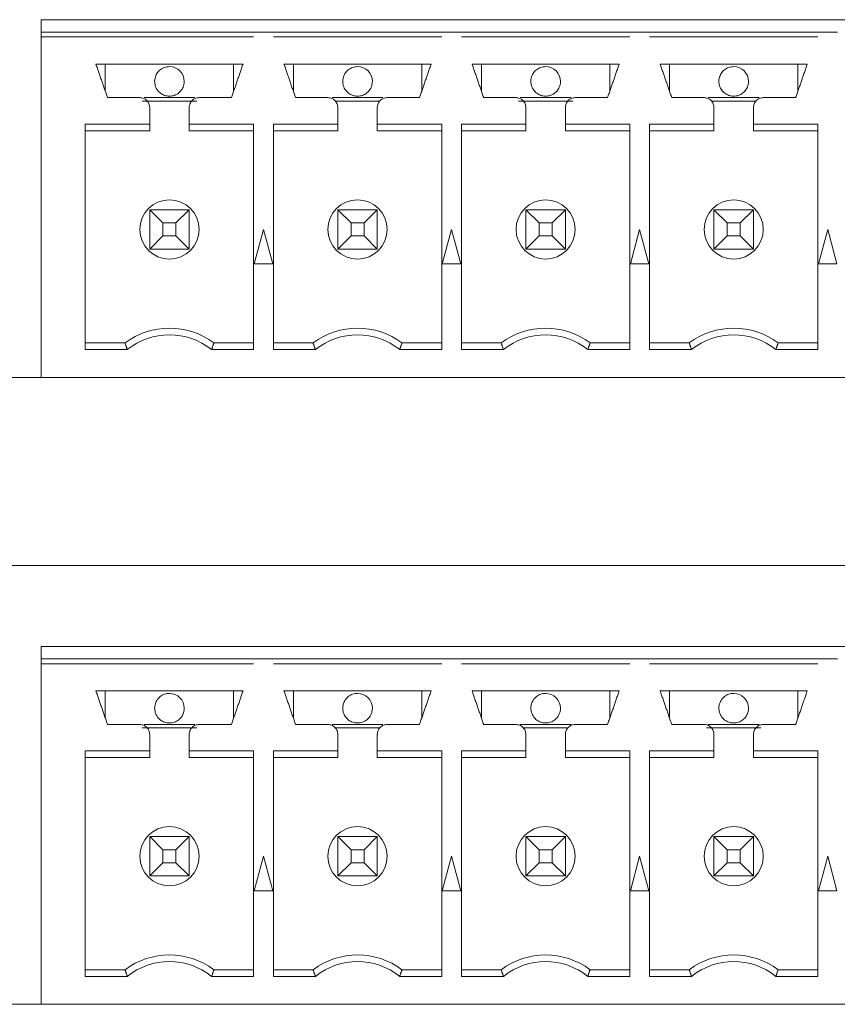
# Model space of a CAD drawing. Header units: inches. Extents: x 0.2 to 16.3, y 0.2 to 11.5.
# Tile 56 of 71: x 7.666 to 8.318, y 8.427 to 9.212. Entities that reach past the tile are written whole.
import ezdxf

# ---------------------------------------------------------------- set-up
doc = ezdxf.new("R2010")
doc.units = ezdxf.units.IN
doc.header["$MEASUREMENT"] = 0

msp = doc.modelspace()

# ---------------------------------------------------------------- linework, layer by layer
at = {"color": 7, "linetype": 'Continuous', "lineweight": 15}
for p, q in [((7.68293, 9.20236), (7.68293, 9.2122)), ((8.93765, 9.2122), (7.68293, 9.2122)), ((7.68293, 9.20236), (7.85241, 9.20236)), ((7.68293, 9.19842), (7.68293, 9.20236)), ((7.68293, 8.92677), (7.68293, 9.19842)), ((7.68293, 9.19842), (7.85241, 9.19842)), ((7.85238, 9.20236), (7.8682, 9.20236)), ((7.86816, 9.20236), (8.00241, 9.20236)), ((7.86816, 9.19842), (8.00241, 9.19842)), ((8.00238, 9.20236), (8.0182, 9.20236)), ((8.01816, 9.20236), (8.15241, 9.20236)), ((8.01816, 9.19842), (8.15241, 9.19842)), ((8.15238, 9.20236), (8.1682, 9.20236)), ((8.16816, 9.20236), (8.30241, 9.20236)), ((8.16816, 9.19842), (8.30241, 9.19842)), ((8.30238, 9.20236), (8.3182, 9.20236)), ((7.84395, 9.17677), (7.72663, 9.17677)), ((7.73411, 9.15512), (7.73411, 9.17677)), ((7.83647, 9.17677), (7.83647, 9.15512)), ((7.99395, 9.17677), (7.87663, 9.17677)), ((7.88411, 9.15512), (7.88411, 9.17677)), ((7.98647, 9.17677), (7.98647, 9.15512)), ((8.14395, 9.17677), (8.02663, 9.17677)), ((8.03411, 9.15512), (8.03411, 9.17677)), ((8.13647, 9.17677), (8.13647, 9.15512)), ((8.29395, 9.17677), (8.17663, 9.17677)), ((8.18411, 9.15512), (8.18411, 9.17677)), ((8.28647, 9.17677), (8.28647, 9.15512)), ((7.80703, 9.14724), (7.76354, 9.14724)), ((7.765, 9.15), (7.80558, 9.15)), ((7.915, 9.15), (7.95558, 9.15)), ((7.95304, 9.14724), (7.91753, 9.14724)), ((8.10703, 9.14724), (8.06354, 9.14724)), ((8.065, 9.15), (8.10558, 9.15)), ((8.215, 9.15), (8.25558, 9.15)), ((8.25304, 9.14724), (8.21753, 9.14724)), ((7.76954, 9.12889), (7.71816, 9.12889)), ((7.71816, 9.12889), (7.71816, 8.94905)), ((7.76954, 9.12362), (7.76954, 9.12889)), ((7.85241, 9.12889), (7.80104, 9.12889)), ((7.85241, 8.94905), (7.85241, 9.12889)), ((7.91954, 9.12889), (7.86816, 9.12889)), ((7.86816, 9.12889), (7.86816, 8.94905)), ((8.00241, 9.12889), (7.95104, 9.12889)), ((8.00241, 8.94905), (8.00241, 9.12889)), ((8.06954, 9.12889), (8.01816, 9.12889)), ((8.01816, 9.12889), (8.01816, 8.94905)), ((8.15241, 9.12889), (8.10104, 9.12889)), ((8.15241, 8.94905), (8.15241, 9.12889)), ((8.21954, 9.12889), (8.16816, 9.12889)), ((8.16816, 9.12889), (8.16816, 8.94905)), ((8.30241, 9.12889), (8.25104, 9.12889)), ((8.30241, 8.94905), (8.30241, 9.12889)), ((7.76954, 9.12362), (7.71816, 9.12362)), ((7.80104, 9.12362), (7.85241, 9.12362)), ((7.91954, 9.12362), (7.86816, 9.12362)), ((7.95104, 9.12362), (8.00241, 9.12362)), ((8.06954, 9.12362), (8.01816, 9.12362)), ((8.10104, 9.12362), (8.15241, 9.12362)), ((8.21954, 9.12362), (8.16816, 9.12362)), ((8.25104, 9.12362), (8.30241, 9.12362)), ((7.78009, 9.05008), (7.76954, 9.06063)), ((7.76954, 9.06063), (7.80104, 9.06063)), ((7.76954, 9.02913), (7.76954, 9.06063)), ((7.80104, 9.06063), (7.79049, 9.05008)), ((7.80104, 9.06063), (7.80104, 9.02913)), ((7.93009, 9.05008), (7.91954, 9.06063)), ((7.91954, 9.06063), (7.95104, 9.06063)), ((7.91954, 9.02913), (7.91954, 9.06063)), ((7.95104, 9.06063), (7.94049, 9.05008)), ((7.95104, 9.06063), (7.95104, 9.02913)), ((8.08009, 9.05008), (8.06954, 9.06063)), ((8.06954, 9.06063), (8.10104, 9.06063)), ((8.06954, 9.02913), (8.06954, 9.06063)), ((8.10104, 9.06063), (8.09049, 9.05008)), ((8.10104, 9.06063), (8.10104, 9.02913)), ((8.23009, 9.05008), (8.21954, 9.06063)), ((8.21954, 9.06063), (8.25104, 9.06063)), ((8.21954, 9.02913), (8.21954, 9.06063)), ((8.25104, 9.06063), (8.24049, 9.05008)), ((8.25104, 9.06063), (8.25104, 9.02913)), ((7.78009, 9.05008), (7.78009, 9.03968)), ((7.79049, 9.05008), (7.78009, 9.05008)), ((7.79049, 9.03968), (7.79049, 9.05008)), ((7.93009, 9.05008), (7.93009, 9.03968)), ((7.94049, 9.05008), (7.93009, 9.05008)), ((7.94049, 9.03968), (7.94049, 9.05008)), ((8.08009, 9.05008), (8.08009, 9.03968)), ((8.09049, 9.05008), (8.08009, 9.05008)), ((8.09049, 9.03968), (8.09049, 9.05008)), ((8.23009, 9.05008), (8.23009, 9.03968)), ((8.24049, 9.05008), (8.23009, 9.05008)), ((8.24049, 9.03968), (8.24049, 9.05008)), ((7.86029, 9.04488), (7.8529, 9.01732)), ((7.86767, 9.01732), (7.86029, 9.04488)), ((8.01029, 9.04488), (8.0029, 9.01732)), ((8.01767, 9.01732), (8.01029, 9.04488)), ((8.16029, 9.04488), (8.1529, 9.01732)), ((8.16767, 9.01732), (8.16029, 9.04488)), ((8.31029, 9.04488), (8.3029, 9.01732)), ((8.31767, 9.01732), (8.31029, 9.04488)), ((7.76954, 9.02913), (7.78009, 9.03968)), ((7.78009, 9.03968), (7.79049, 9.03968)), ((7.80104, 9.02913), (7.79049, 9.03968)), ((7.91954, 9.02913), (7.93009, 9.03968)), ((7.93009, 9.03968), (7.94049, 9.03968)), ((7.95104, 9.02913), (7.94049, 9.03968)), ((8.06954, 9.02913), (8.08009, 9.03968)), ((8.08009, 9.03968), (8.09049, 9.03968)), ((8.10104, 9.02913), (8.09049, 9.03968)), ((8.21954, 9.02913), (8.23009, 9.03968)), ((8.23009, 9.03968), (8.24049, 9.03968)), ((8.25104, 9.02913), (8.24049, 9.03968)), ((7.80104, 9.02913), (7.76954, 9.02913)), ((7.95104, 9.02913), (7.91954, 9.02913)), ((8.10104, 9.02913), (8.06954, 9.02913)), ((8.25104, 9.02913), (8.21954, 9.02913)), ((7.8529, 9.01732), (7.86767, 9.01732)), ((8.0029, 9.01732), (8.01767, 9.01732)), ((8.1529, 9.01732), (8.16767, 9.01732)), ((8.3029, 9.01732), (8.31767, 9.01732)), ((7.74986, 8.95433), (7.71816, 8.95433)), ((7.82072, 8.95433), (7.85241, 8.95433)), ((7.89986, 8.95433), (7.86816, 8.95433)), ((7.97072, 8.95433), (8.00241, 8.95433)), ((8.04986, 8.95433), (8.01816, 8.95433)), ((8.12072, 8.95433), (8.15241, 8.95433)), ((8.19986, 8.95433), (8.16816, 8.95433)), ((8.27072, 8.95433), (8.30241, 8.95433)), ((7.71816, 8.94905), (7.75166, 8.94905)), ((7.81892, 8.94905), (7.85241, 8.94905)), ((7.86816, 8.94905), (7.90166, 8.94905)), ((7.96892, 8.94905), (8.00241, 8.94905)), ((8.01816, 8.94905), (8.05166, 8.94905)), ((8.11892, 8.94905), (8.15241, 8.94905)), ((8.16816, 8.94905), (8.20166, 8.94905)), ((8.26892, 8.94905), (8.30241, 8.94905)), ((7.68293, 8.92677), (7.64765, 8.92677)), ((8.93765, 8.92677), (7.68293, 8.92677)), ((7.64765, 8.77677), (10.39265, 8.77677)), ((7.68293, 8.70236), (7.68293, 8.7122)), ((8.93765, 8.7122), (7.68293, 8.7122)), ((7.68293, 8.70236), (7.85241, 8.70236)), ((7.68293, 8.69842), (7.68293, 8.70236)), ((7.68293, 8.42677), (7.68293, 8.69842)), ((7.68293, 8.69842), (7.85241, 8.69842)), ((7.85238, 8.70236), (7.8682, 8.70236)), ((7.86816, 8.70236), (8.00241, 8.70236)), ((7.86816, 8.69842), (8.00241, 8.69842)), ((8.00238, 8.70236), (8.0182, 8.70236)), ((8.01816, 8.70236), (8.15241, 8.70236)), ((8.01816, 8.69842), (8.15241, 8.69842)), ((8.15238, 8.70236), (8.1682, 8.70236)), ((8.16816, 8.70236), (8.30241, 8.70236)), ((8.16816, 8.69842), (8.30241, 8.69842)), ((8.30238, 8.70236), (8.3182, 8.70236)), ((7.84395, 8.67677), (7.72663, 8.67677)), ((7.73411, 8.65512), (7.73411, 8.67677)), ((7.83647, 8.67677), (7.83647, 8.65512)), ((7.99395, 8.67677), (7.87663, 8.67677)), ((7.88411, 8.65512), (7.88411, 8.67677)), ((7.98647, 8.67677), (7.98647, 8.65512)), ((8.14395, 8.67677), (8.02663, 8.67677)), ((8.03411, 8.65512), (8.03411, 8.67677)), ((8.13647, 8.67677), (8.13647, 8.65512)), ((8.29395, 8.67677), (8.17663, 8.67677)), ((8.18411, 8.65512), (8.18411, 8.67677)), ((8.28647, 8.67677), (8.28647, 8.65512)), ((7.765, 8.65), (7.80558, 8.65)), ((7.915, 8.65), (7.95558, 8.65)), ((8.065, 8.65), (8.10558, 8.65)), ((8.215, 8.65), (8.25558, 8.65)), ((7.80703, 8.64724), (7.76354, 8.64724)), ((7.95304, 8.64724), (7.91753, 8.64724)), ((8.10304, 8.64724), (8.06753, 8.64724)), ((8.25703, 8.64724), (8.21354, 8.64724)), ((7.76954, 8.62889), (7.71816, 8.62889)), ((7.71816, 8.62889), (7.71816, 8.44905)), ((7.76954, 8.62362), (7.76954, 8.62889)), ((7.85241, 8.62889), (7.80104, 8.62889)), ((7.85241, 8.44905), (7.85241, 8.62889)), ((7.91954, 8.62889), (7.86816, 8.62889)), ((7.86816, 8.62889), (7.86816, 8.44905)), ((8.00241, 8.62889), (7.95104, 8.62889)), ((8.00241, 8.44905), (8.00241, 8.62889)), ((8.06954, 8.62889), (8.01816, 8.62889)), ((8.01816, 8.62889), (8.01816, 8.44905)), ((8.15241, 8.62889), (8.10104, 8.62889)), ((8.15241, 8.44905), (8.15241, 8.62889)), ((8.21954, 8.62889), (8.16816, 8.62889)), ((8.16816, 8.62889), (8.16816, 8.44905)), ((8.30241, 8.62889), (8.25104, 8.62889)), ((8.30241, 8.44905), (8.30241, 8.62889)), ((7.76954, 8.62362), (7.71816, 8.62362)), ((7.80104, 8.62362), (7.85241, 8.62362)), ((7.91954, 8.62362), (7.86816, 8.62362)), ((7.95104, 8.62362), (8.00241, 8.62362)), ((8.06954, 8.62362), (8.01816, 8.62362)), ((8.10104, 8.62362), (8.15241, 8.62362)), ((8.21954, 8.62362), (8.16816, 8.62362)), ((8.25104, 8.62362), (8.30241, 8.62362)), ((7.78009, 8.55008), (7.76954, 8.56063)), ((7.76954, 8.56063), (7.80104, 8.56063)), ((7.76954, 8.52913), (7.76954, 8.56063)), ((7.80104, 8.56063), (7.79049, 8.55008)), ((7.80104, 8.56063), (7.80104, 8.52913)), ((7.93009, 8.55008), (7.91954, 8.56063)), ((7.91954, 8.56063), (7.95104, 8.56063)), ((7.91954, 8.52913), (7.91954, 8.56063)), ((7.95104, 8.56063), (7.94049, 8.55008)), ((7.95104, 8.56063), (7.95104, 8.52913)), ((8.08009, 8.55008), (8.06954, 8.56063)), ((8.06954, 8.56063), (8.10104, 8.56063)), ((8.06954, 8.52913), (8.06954, 8.56063)), ((8.10104, 8.56063), (8.09049, 8.55008)), ((8.10104, 8.56063), (8.10104, 8.52913)), ((8.23009, 8.55008), (8.21954, 8.56063)), ((8.21954, 8.56063), (8.25104, 8.56063)), ((8.21954, 8.52913), (8.21954, 8.56063)), ((8.25104, 8.56063), (8.24049, 8.55008)), ((8.25104, 8.56063), (8.25104, 8.52913)), ((7.79049, 8.55008), (7.78009, 8.55008)), ((7.78009, 8.55008), (7.78009, 8.53968)), ((7.79049, 8.53968), (7.79049, 8.55008)), ((7.93009, 8.55008), (7.93009, 8.53968)), ((7.94049, 8.55008), (7.93009, 8.55008)), ((7.94049, 8.53968), (7.94049, 8.55008)), ((8.09049, 8.55008), (8.08009, 8.55008)), ((8.08009, 8.55008), (8.08009, 8.53968)), ((8.09049, 8.53968), (8.09049, 8.55008)), ((8.23009, 8.55008), (8.23009, 8.53968)), ((8.24049, 8.55008), (8.23009, 8.55008)), ((8.24049, 8.53968), (8.24049, 8.55008)), ((7.76954, 8.52913), (7.78009, 8.53968)), ((7.78009, 8.53968), (7.79049, 8.53968)), ((7.80104, 8.52913), (7.79049, 8.53968)), ((7.86029, 8.54488), (7.8529, 8.51732)), ((7.86767, 8.51732), (7.86029, 8.54488)), ((7.91954, 8.52913), (7.93009, 8.53968)), ((7.93009, 8.53968), (7.94049, 8.53968)), ((7.95104, 8.52913), (7.94049, 8.53968)), ((8.01029, 8.54488), (8.0029, 8.51732)), ((8.01767, 8.51732), (8.01029, 8.54488)), ((8.06954, 8.52913), (8.08009, 8.53968)), ((8.08009, 8.53968), (8.09049, 8.53968)), ((8.10104, 8.52913), (8.09049, 8.53968)), ((8.16029, 8.54488), (8.1529, 8.51732)), ((8.16767, 8.51732), (8.16029, 8.54488)), ((8.21954, 8.52913), (8.23009, 8.53968)), ((8.23009, 8.53968), (8.24049, 8.53968)), ((8.25104, 8.52913), (8.24049, 8.53968)), ((8.31029, 8.54488), (8.3029, 8.51732)), ((8.31767, 8.51732), (8.31029, 8.54488)), ((7.80104, 8.52913), (7.76954, 8.52913)), ((7.95104, 8.52913), (7.91954, 8.52913)), ((8.10104, 8.52913), (8.06954, 8.52913)), ((8.25104, 8.52913), (8.21954, 8.52913)), ((7.8529, 8.51732), (7.86767, 8.51732)), ((8.0029, 8.51732), (8.01767, 8.51732)), ((8.1529, 8.51732), (8.16767, 8.51732)), ((8.3029, 8.51732), (8.31767, 8.51732)), ((7.74986, 8.45433), (7.71816, 8.45433)), ((7.82072, 8.45433), (7.85241, 8.45433)), ((7.89986, 8.45433), (7.86816, 8.45433)), ((7.97072, 8.45433), (8.00241, 8.45433)), ((8.04986, 8.45433), (8.01816, 8.45433)), ((8.12072, 8.45433), (8.15241, 8.45433)), ((8.19986, 8.45433), (8.16816, 8.45433)), ((8.27072, 8.45433), (8.30241, 8.45433)), ((7.71816, 8.44905), (7.75166, 8.44905)), ((7.81892, 8.44905), (7.85241, 8.44905)), ((7.86816, 8.44905), (7.90166, 8.44905)), ((7.96892, 8.44905), (8.00241, 8.44905)), ((8.01816, 8.44905), (8.05166, 8.44905)), ((8.11892, 8.44905), (8.15241, 8.44905)), ((8.16816, 8.44905), (8.20166, 8.44905)), ((8.26892, 8.44905), (8.30241, 8.44905)), ((7.68293, 8.42677), (7.64765, 8.42677)), ((8.93765, 8.42677), (7.68293, 8.42677))]:
    msp.add_line(p, q, dxfattribs=at)
for centre in [(7.78529, 9.04488), (7.93529, 9.04488), (8.08529, 9.04488), (8.23529, 9.04488), (7.78529, 8.54488), (7.93529, 8.54488), (8.08529, 8.54488), (8.23529, 8.54488)]:
    msp.add_circle(centre, 0.02362, dxfattribs=at)
for centre, radius, start, end in [((7.78529, 9.16299), 0.01181, 0, 90), ((7.93529, 9.16299), 0.01181, 0, 90), ((8.08529, 9.16299), 0.01181, 0, 90), ((8.23529, 9.16299), 0.01181, 0, 90), ((7.78529, 8.90708), 0.05906, 53.1301, 126.8699), ((7.93529, 8.90708), 0.05906, 53.1301, 126.8699), ((8.08529, 8.90708), 0.05906, 53.1301, 126.8699), ((8.23529, 8.90708), 0.05906, 53.1301, 126.8699), ((7.78529, 8.90708), 0.05378, 51.29582, 128.70418), ((7.93529, 8.90708), 0.05378, 51.29582, 128.70418), ((8.08529, 8.90708), 0.05378, 51.29582, 128.70418), ((8.23529, 8.90708), 0.05378, 51.29582, 128.70418), ((7.78529, 8.66299), 0.01181, 0, 90), ((7.93529, 8.66299), 0.01181, 0, 90), ((8.08529, 8.66299), 0.01181, 0, 90), ((8.23529, 8.66299), 0.01181, 0, 90), ((7.78529, 8.40708), 0.05906, 53.1301, 126.8699), ((7.78529, 8.40708), 0.05378, 51.29582, 128.70418), ((7.93529, 8.40708), 0.05906, 53.1301, 126.8699), ((7.93529, 8.40708), 0.05378, 51.29582, 128.70418), ((8.08529, 8.40708), 0.05906, 53.1301, 126.8699), ((8.08529, 8.40708), 0.05378, 51.29582, 128.70418), ((8.23529, 8.40708), 0.05906, 53.1301, 126.8699), ((8.23529, 8.40708), 0.05378, 51.29582, 128.70418)]:
    msp.add_arc(centre, radius, start, end, dxfattribs=at)
for points in [[(7.73588, 9.15), (7.72663, 9.17677)], [(7.84395, 9.17677), (7.8347, 9.15)], [(7.88588, 9.15), (7.87663, 9.17677)], [(7.99395, 9.17677), (7.9847, 9.15)], [(8.03588, 9.15), (8.02663, 9.17677)], [(8.14395, 9.17677), (8.1347, 9.15)], [(8.18588, 9.15), (8.17663, 9.17677)], [(8.29395, 9.17677), (8.2847, 9.15)], [(7.76167, 9.15), (7.73588, 9.15)], [(7.8347, 9.15), (7.80891, 9.15)], [(7.91167, 9.15), (7.88588, 9.15)], [(7.9847, 9.15), (7.95891, 9.15)], [(8.06167, 9.15), (8.03588, 9.15)], [(8.1347, 9.15), (8.10891, 9.15)], [(8.21167, 9.15), (8.18588, 9.15)], [(8.2847, 9.15), (8.25891, 9.15)], [(7.76954, 9.12889), (7.76954, 9.14212)], [(7.80104, 9.14212), (7.80104, 9.12889)], [(7.91954, 9.12889), (7.91954, 9.14212)], [(7.95104, 9.14212), (7.95104, 9.12889)], [(8.06954, 9.12889), (8.06954, 9.14212)], [(8.10104, 9.14212), (8.10104, 9.12889)], [(8.21954, 9.12889), (8.21954, 9.14212)], [(8.25104, 9.14212), (8.25104, 9.12889)], [(7.80104, 9.12889), (7.80104, 9.12362)], [(7.91954, 9.12362), (7.91954, 9.12889)], [(7.95104, 9.12889), (7.95104, 9.12362)], [(8.06954, 9.12362), (8.06954, 9.12889)], [(8.10104, 9.12889), (8.10104, 9.12362)], [(8.21954, 9.12362), (8.21954, 9.12889)], [(8.25104, 9.12889), (8.25104, 9.12362)], [(7.75166, 8.94905), (7.74986, 8.95433)], [(7.81892, 8.94905), (7.82072, 8.95433)], [(7.90166, 8.94905), (7.89986, 8.95433)], [(7.96892, 8.94905), (7.97072, 8.95433)], [(8.05166, 8.94905), (8.04986, 8.95433)], [(8.12072, 8.95433), (8.11892, 8.94905)], [(8.20166, 8.94905), (8.19986, 8.95433)], [(8.27072, 8.95433), (8.26892, 8.94905)], [(7.73588, 8.65), (7.72663, 8.67677)], [(7.84395, 8.67677), (7.8347, 8.65)], [(7.88588, 8.65), (7.87663, 8.67677)], [(7.99395, 8.67677), (7.9847, 8.65)], [(8.03588, 8.65), (8.02663, 8.67677)], [(8.14395, 8.67677), (8.1347, 8.65)], [(8.18588, 8.65), (8.17663, 8.67677)], [(8.29395, 8.67677), (8.2847, 8.65)], [(7.76167, 8.65), (7.73588, 8.65)], [(7.8347, 8.65), (7.80891, 8.65)], [(7.91167, 8.65), (7.88588, 8.65)], [(7.9847, 8.65), (7.95891, 8.65)], [(8.06167, 8.65), (8.03588, 8.65)], [(8.1347, 8.65), (8.10891, 8.65)], [(8.21167, 8.65), (8.18588, 8.65)], [(8.2847, 8.65), (8.25891, 8.65)], [(7.76954, 8.62889), (7.76954, 8.64212)], [(7.80104, 8.64212), (7.80104, 8.62889)], [(7.91954, 8.62889), (7.91954, 8.64212)], [(7.95104, 8.64212), (7.95104, 8.62889)], [(8.06954, 8.62889), (8.06954, 8.64212)], [(8.10104, 8.64212), (8.10104, 8.62889)], [(8.21954, 8.62889), (8.21954, 8.64212)], [(8.25104, 8.64212), (8.25104, 8.62889)], [(7.80104, 8.62889), (7.80104, 8.62362)], [(7.91954, 8.62362), (7.91954, 8.62889)], [(7.95104, 8.62889), (7.95104, 8.62362)], [(8.06954, 8.62362), (8.06954, 8.62889)], [(8.10104, 8.62889), (8.10104, 8.62362)], [(8.21954, 8.62362), (8.21954, 8.62889)], [(8.25104, 8.62889), (8.25104, 8.62362)], [(7.75166, 8.44905), (7.74986, 8.45433)], [(7.81892, 8.44905), (7.82072, 8.45433)], [(7.90166, 8.44905), (7.89986, 8.45433)], [(7.96892, 8.44905), (7.97072, 8.45433)], [(8.05166, 8.44905), (8.04986, 8.45433)], [(8.12072, 8.45433), (8.11892, 8.44905)], [(8.20166, 8.44905), (8.19986, 8.45433)], [(8.27072, 8.45433), (8.26892, 8.44905)]]:
    msp.add_open_spline(points, degree=1, dxfattribs=at)
for points, knots in [([(7.78529, 9.1748), (7.78396, 9.17467), (7.7813, 9.17441), (7.77777, 9.17237), (7.77508, 9.16937), (7.77372, 9.16606), (7.77348, 9.16386), (7.77348, 9.16299), (7.77348, 9.16299)], [0, 0, 0, 0, 0.214692, 0.429386, 0.644082, 0.858773, 0.999786, 1, 1, 1, 1]), ([(7.93529, 9.1748), (7.93396, 9.17467), (7.9313, 9.17441), (7.92777, 9.17237), (7.92508, 9.16937), (7.92372, 9.16606), (7.92348, 9.16386), (7.92348, 9.16299), (7.92348, 9.16299)], [0, 0, 0, 0, 0.214694, 0.429387, 0.644082, 0.858773, 0.999786, 1, 1, 1, 1]), ([(8.08529, 9.1748), (8.08396, 9.17467), (8.0813, 9.17441), (8.07777, 9.17237), (8.07508, 9.16937), (8.07372, 9.16606), (8.07348, 9.16386), (8.07348, 9.16299), (8.07348, 9.16299)], [0, 0, 0, 0, 0.214693, 0.429387, 0.644082, 0.858773, 0.999786, 1, 1, 1, 1]), ([(8.23529, 9.1748), (8.23396, 9.17467), (8.2313, 9.17441), (8.22777, 9.17237), (8.22508, 9.16937), (8.22372, 9.16606), (8.22348, 9.16386), (8.22348, 9.16299), (8.22348, 9.16299)], [0, 0, 0, 0, 0.214693, 0.429387, 0.644082, 0.858773, 0.999786, 1, 1, 1, 1]), ([(7.77348, 9.16299), (7.77357, 9.16187), (7.77378, 9.15934), (7.77551, 9.15601), (7.77818, 9.15334), (7.78145, 9.15154), (7.78399, 9.1513), (7.78529, 9.15118)], [0, 0, 0, 0, 0.180828, 0.409556, 0.59038, 0.789796, 1, 1, 1, 1]), ([(7.78529, 9.15118), (7.78662, 9.15131), (7.78927, 9.15157), (7.79281, 9.1536), (7.7955, 9.1566), (7.79686, 9.15992), (7.7971, 9.16212), (7.7971, 9.16299), (7.7971, 9.16299)], [0, 0, 0, 0, 0.214695, 0.429387, 0.644076, 0.858774, 0.999786, 1, 1, 1, 1]), ([(7.92348, 9.16299), (7.92357, 9.16187), (7.92378, 9.15934), (7.92551, 9.15601), (7.92818, 9.15334), (7.93145, 9.15154), (7.93399, 9.1513), (7.93529, 9.15118)], [0, 0, 0, 0, 0.180828, 0.409556, 0.590379, 0.789795, 1, 1, 1, 1]), ([(7.93529, 9.15118), (7.93662, 9.15131), (7.93927, 9.15157), (7.94281, 9.1536), (7.9455, 9.1566), (7.94686, 9.15992), (7.9471, 9.16212), (7.9471, 9.16299), (7.9471, 9.16299)], [0, 0, 0, 0, 0.214693, 0.429386, 0.644076, 0.858774, 0.999786, 1, 1, 1, 1]), ([(8.07348, 9.16299), (8.07357, 9.16187), (8.07378, 9.15934), (8.07551, 9.15601), (8.07818, 9.15334), (8.08145, 9.15154), (8.08399, 9.1513), (8.08529, 9.15118)], [0, 0, 0, 0, 0.180828, 0.409556, 0.590379, 0.789796, 1, 1, 1, 1]), ([(8.08529, 9.15118), (8.08662, 9.15131), (8.08927, 9.15157), (8.09281, 9.1536), (8.0955, 9.1566), (8.09686, 9.15992), (8.0971, 9.16212), (8.0971, 9.16299), (8.0971, 9.16299)], [0, 0, 0, 0, 0.214694, 0.429387, 0.644076, 0.858774, 0.999786, 1, 1, 1, 1]), ([(8.22348, 9.16299), (8.22357, 9.16187), (8.22378, 9.15934), (8.22551, 9.15601), (8.22818, 9.15334), (8.23145, 9.15154), (8.23399, 9.1513), (8.23529, 9.15118)], [0, 0, 0, 0, 0.180828, 0.409556, 0.590379, 0.789796, 1, 1, 1, 1]), ([(8.23529, 9.15118), (8.23662, 9.15131), (8.23927, 9.15157), (8.24281, 9.1536), (8.2455, 9.1566), (8.24686, 9.15992), (8.2471, 9.16212), (8.2471, 9.16299), (8.2471, 9.16299)], [0, 0, 0, 0, 0.214694, 0.429387, 0.644076, 0.858774, 0.999786, 1, 1, 1, 1]), ([(7.76954, 9.14212), (7.76942, 9.14315), (7.76919, 9.14522), (7.76736, 9.14782), (7.76476, 9.14964), (7.7627, 9.14988), (7.76167, 9.15)], [0, 0, 0, 0, 0.249999, 0.499997, 0.749997, 1, 1, 1, 1]), ([(7.80891, 9.15), (7.80788, 9.14988), (7.80581, 9.14964), (7.80321, 9.14782), (7.80139, 9.14522), (7.80115, 9.14315), (7.80104, 9.14212)], [0, 0, 0, 0, 0.25, 0.500004, 0.75, 1, 1, 1, 1]), ([(7.91954, 9.14212), (7.91942, 9.14315), (7.91919, 9.14522), (7.91736, 9.14782), (7.91476, 9.14964), (7.9127, 9.14988), (7.91167, 9.15)], [0, 0, 0, 0, 0.25, 0.499996, 0.75, 1, 1, 1, 1]), ([(7.95891, 9.15), (7.95788, 9.14988), (7.95581, 9.14964), (7.95321, 9.14782), (7.95139, 9.14522), (7.95115, 9.14315), (7.95104, 9.14212)], [0, 0, 0, 0, 0.250003, 0.500003, 0.750001, 1, 1, 1, 1]), ([(8.06954, 9.14212), (8.06942, 9.14315), (8.06919, 9.14522), (8.06736, 9.14782), (8.06476, 9.14964), (8.0627, 9.14988), (8.06167, 9.15)], [0, 0, 0, 0, 0.249999, 0.499997, 0.749999, 1, 1, 1, 1]), ([(8.10891, 9.15), (8.10788, 9.14988), (8.10581, 9.14964), (8.10321, 9.14782), (8.10139, 9.14522), (8.10115, 9.14315), (8.10104, 9.14212)], [0, 0, 0, 0, 0.250001, 0.500003, 0.750001, 1, 1, 1, 1]), ([(8.21954, 9.14212), (8.21942, 9.14315), (8.21919, 9.14522), (8.21736, 9.14782), (8.21476, 9.14964), (8.2127, 9.14988), (8.21167, 9.15)], [0, 0, 0, 0, 0.249999, 0.499997, 0.749999, 1, 1, 1, 1]), ([(8.25891, 9.15), (8.25788, 9.14988), (8.25581, 9.14964), (8.25321, 9.14782), (8.25139, 9.14522), (8.25115, 9.14315), (8.25104, 9.14212)], [0, 0, 0, 0, 0.250002, 0.500003, 0.750001, 1, 1, 1, 1]), ([(7.78529, 8.6748), (7.78396, 8.67467), (7.7813, 8.67441), (7.77777, 8.67237), (7.77508, 8.66937), (7.77372, 8.66606), (7.77348, 8.66386), (7.77348, 8.66299), (7.77348, 8.66299)], [0, 0, 0, 0, 0.214693, 0.429386, 0.644083, 0.858773, 0.99979, 1, 1, 1, 1]), ([(7.93529, 8.6748), (7.93396, 8.67467), (7.9313, 8.67441), (7.92777, 8.67237), (7.92508, 8.66937), (7.92372, 8.66606), (7.92348, 8.66386), (7.92348, 8.66299), (7.92348, 8.66299)], [0, 0, 0, 0, 0.214695, 0.429388, 0.644082, 0.858774, 0.99979, 1, 1, 1, 1]), ([(8.08529, 8.6748), (8.08396, 8.67467), (8.0813, 8.67441), (8.07777, 8.67237), (8.07508, 8.66937), (8.07372, 8.66606), (8.07348, 8.66386), (8.07348, 8.66299), (8.07348, 8.66299)], [0, 0, 0, 0, 0.214694, 0.429387, 0.644083, 0.858774, 0.99979, 1, 1, 1, 1]), ([(8.23529, 8.6748), (8.23396, 8.67467), (8.2313, 8.67441), (8.22777, 8.67237), (8.22508, 8.66937), (8.22372, 8.66606), (8.22348, 8.66386), (8.22348, 8.66299), (8.22348, 8.66299)], [0, 0, 0, 0, 0.2146934, 0.429387, 0.6440826, 0.8587735, 0.9997896, 1, 1, 1, 1]), ([(7.77348, 8.66299), (7.77357, 8.66187), (7.77378, 8.65934), (7.77551, 8.65601), (7.77818, 8.65334), (7.78145, 8.65154), (7.78399, 8.6513), (7.78529, 8.65118)], [0, 0, 0, 0, 0.180824, 0.409553, 0.590378, 0.789795, 1, 1, 1, 1]), ([(7.78529, 8.65118), (7.78662, 8.65131), (7.78927, 8.65157), (7.79281, 8.6536), (7.7955, 8.6566), (7.79686, 8.65992), (7.7971, 8.66212), (7.7971, 8.66299), (7.7971, 8.66299)], [0, 0, 0, 0, 0.214695, 0.429388, 0.644079, 0.858774, 0.999786, 1, 1, 1, 1]), ([(7.92348, 8.66299), (7.92357, 8.66187), (7.92378, 8.65934), (7.92551, 8.65601), (7.92818, 8.65334), (7.93145, 8.65154), (7.93399, 8.6513), (7.93529, 8.65118)], [0, 0, 0, 0, 0.180824, 0.409553, 0.590377, 0.789793, 1, 1, 1, 1]), ([(7.93529, 8.65118), (7.93662, 8.65131), (7.93927, 8.65157), (7.94281, 8.6536), (7.9455, 8.6566), (7.94686, 8.65992), (7.9471, 8.66212), (7.9471, 8.66299), (7.9471, 8.66299)], [0, 0, 0, 0, 0.2146934, 0.4293864, 0.6440795, 0.8587736, 0.9997856, 1, 1, 1, 1]), ([(8.07348, 8.66299), (8.07357, 8.66187), (8.07378, 8.65934), (8.07551, 8.65601), (8.07818, 8.65334), (8.08145, 8.65154), (8.08399, 8.6513), (8.08529, 8.65118)], [0, 0, 0, 0, 0.180824, 0.409553, 0.590377, 0.789795, 1, 1, 1, 1]), ([(8.08529, 8.65118), (8.08662, 8.65131), (8.08927, 8.65157), (8.09281, 8.6536), (8.0955, 8.6566), (8.09686, 8.65992), (8.0971, 8.66212), (8.0971, 8.66299), (8.0971, 8.66299)], [0, 0, 0, 0, 0.2146942, 0.4293871, 0.6440794, 0.8587737, 0.9997856, 1, 1, 1, 1]), ([(8.22348, 8.66299), (8.22357, 8.66187), (8.22378, 8.65934), (8.22551, 8.65601), (8.22818, 8.65334), (8.23145, 8.65154), (8.23399, 8.6513), (8.23529, 8.65118)], [0, 0, 0, 0, 0.180824, 0.409553, 0.590377, 0.789795, 1, 1, 1, 1]), ([(8.23529, 8.65118), (8.23662, 8.65131), (8.23927, 8.65157), (8.24281, 8.6536), (8.2455, 8.6566), (8.24686, 8.65992), (8.2471, 8.66212), (8.2471, 8.66299), (8.2471, 8.66299)], [0, 0, 0, 0, 0.214694, 0.429387, 0.64408, 0.858774, 0.999786, 1, 1, 1, 1]), ([(7.76954, 8.64212), (7.76942, 8.64315), (7.76919, 8.64522), (7.76736, 8.64782), (7.76476, 8.64964), (7.7627, 8.64988), (7.76167, 8.65)], [0, 0, 0, 0, 0.250004, 0.500001, 0.75, 1, 1, 1, 1]), ([(7.80891, 8.65), (7.80788, 8.64988), (7.80581, 8.64964), (7.80321, 8.64782), (7.80139, 8.64522), (7.80115, 8.64315), (7.80104, 8.64212)], [0, 0, 0, 0, 0.249998, 0.5, 0.749996, 1, 1, 1, 1]), ([(7.91954, 8.64212), (7.91942, 8.64315), (7.91919, 8.64522), (7.91736, 8.64782), (7.91476, 8.64964), (7.9127, 8.64988), (7.91167, 8.65)], [0, 0, 0, 0, 0.250004, 0.5, 0.750002, 1, 1, 1, 1]), ([(7.95891, 8.65), (7.95788, 8.64988), (7.95581, 8.64964), (7.95321, 8.64782), (7.95139, 8.64522), (7.95115, 8.64315), (7.95104, 8.64212)], [0, 0, 0, 0, 0.25, 0.499999, 0.749996, 1, 1, 1, 1]), ([(8.06954, 8.64212), (8.06942, 8.64315), (8.06919, 8.64522), (8.06736, 8.64782), (8.06476, 8.64964), (8.0627, 8.64988), (8.06167, 8.65)], [0, 0, 0, 0, 0.250004, 0.5, 0.750001, 1, 1, 1, 1]), ([(8.10891, 8.65), (8.10788, 8.64988), (8.10581, 8.64964), (8.10321, 8.64782), (8.10139, 8.64522), (8.10115, 8.64315), (8.10104, 8.64212)], [0, 0, 0, 0, 0.249999, 0.5, 0.749996, 1, 1, 1, 1]), ([(8.21954, 8.64212), (8.21942, 8.64315), (8.21919, 8.64522), (8.21736, 8.64782), (8.21476, 8.64964), (8.2127, 8.64988), (8.21167, 8.65)], [0, 0, 0, 0, 0.250004, 0.500001, 0.750001, 1, 1, 1, 1]), ([(8.25891, 8.65), (8.25788, 8.64988), (8.25581, 8.64964), (8.25321, 8.64782), (8.25139, 8.64522), (8.25115, 8.64315), (8.25104, 8.64212)], [0, 0, 0, 0, 0.25, 0.5, 0.749996, 1, 1, 1, 1])]:
    msp.add_open_spline(points, degree=3, knots=knots, dxfattribs=at)

doc.saveas('drawing.dxf')
